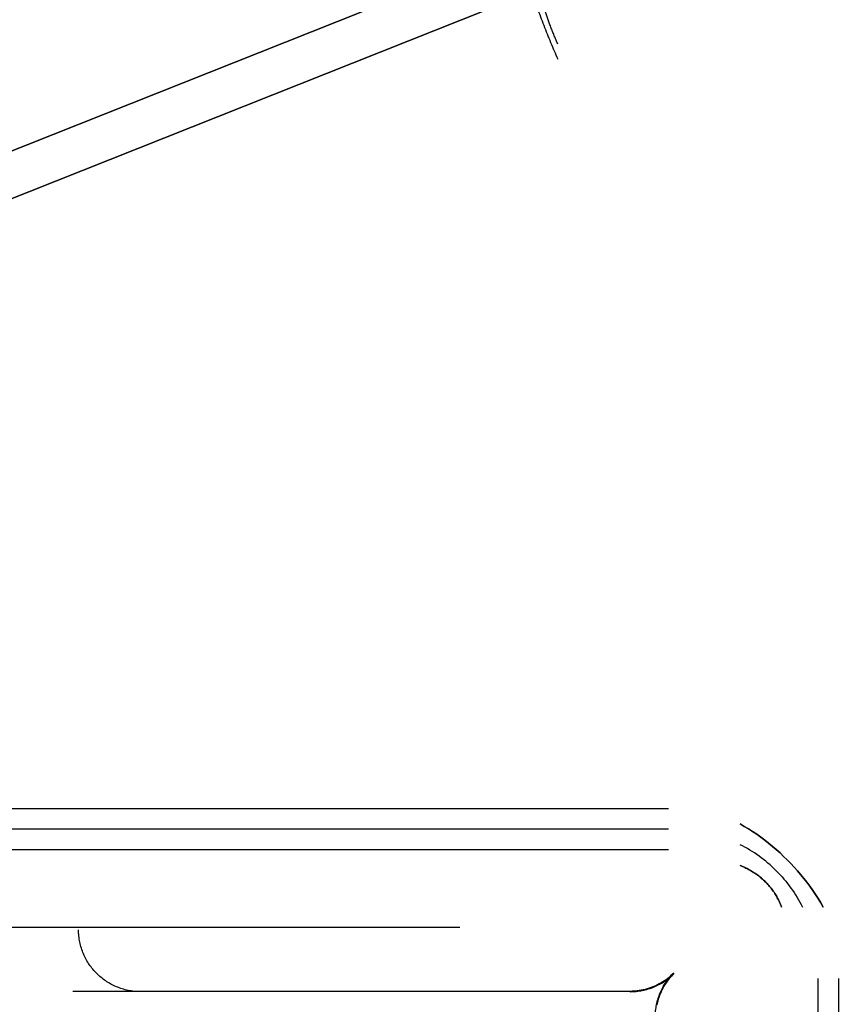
# Model space of a CAD drawing. Header units: millimetres. Extents: x -1690 to 192, y -898 to 54.
# Tile 223 of 256: x 77 to 103, y -41 to -10. Entities that reach past the tile are written whole.
import ezdxf

# ---------------------------------------------------------------- set-up
doc = ezdxf.new("R2010")
doc.units = ezdxf.units.MM
doc.header["$MEASUREMENT"] = 0
doc.layers.add('OVIDIO 186x93x72h', color=7, linetype='Continuous')

msp = doc.modelspace()

# ---------------------------------------------------------------- linework, layer by layer
at = {"layer": 'OVIDIO 186x93x72h', "extrusion": (-0.202852, -0.108979, 0.973126)}
for points in [[(41.457, 164.814), (41.457, 325.47)], [(41.457, 325.47), (41.457, 164.814)], [(41.752, 325.47), (41.752, 164.814)], [(42.048, 325.47), (42.048, 164.814)], [(42.048, 164.814), (42.048, 325.47)]]:
    msp.add_lwpolyline(points, dxfattribs=at)
at = {"layer": 'OVIDIO 186x93x72h', "extrusion": (-0.235702, -0.235702, 0.942809)}
for points in [[(95.67, 268.87), (95.67, 377.947)], [(96.618, 377.947), (96.618, 268.87)], [(94.369, 365.621), (94.369, 260.213)], [(98.516, 268.87), (98.516, 377.947)], [(99.464, 377.947), (99.464, 268.87)], [(93.592, 362.612), (93.592, 258.072)]]:
    msp.add_lwpolyline(points, dxfattribs=at)
at = {"layer": 'OVIDIO 186x93x72h', "extrusion": (-0.046296, -0.021464, 0.998697)}
for points in [[(39.908, 79.467), (39.908, 179.978)], [(41.394, 78.498), (41.394, 179.803)]]:
    msp.add_lwpolyline(points, dxfattribs=at)
at = {"layer": 'OVIDIO 186x93x72h', "extrusion": (0.114881, 0.045678, 0.992329)}
for points in [[(-42.484, 70.09), (-42.484, -38.825)], [(-43.171, 70.091), (-43.171, -38.825)], [(-44.316, 70.743), (-44.316, -36.112)], [(-44.316, -36.112), (-44.316, 70.743)], [(-44.772, 70.743), (-44.772, -36.112)], [(-44.772, -36.112), (-44.772, 70.743)], [(-59.026, -22.148), (-59.026, 32.256)], [(-59.254, -22.365), (-59.254, 32.826)]]:
    msp.add_lwpolyline(points, dxfattribs=at)
at = {"layer": 'OVIDIO 186x93x72h', "extrusion": (-0.202866, -0.108989, 0.973122)}
for points in [[(42.458, 184.327), (42.458, 241.708)], [(42.458, 241.708), (42.458, 184.327)], [(43.17, 184.327), (43.17, 241.708)]]:
    msp.add_lwpolyline(points, dxfattribs=at)
at = {"layer": 'OVIDIO 186x93x72h', "extrusion": (-0.202871, -0.108992, 0.973121)}
for points in [[(43.883, 184.331), (43.883, 241.712)], [(43.883, 241.712), (43.883, 184.331)]]:
    msp.add_lwpolyline(points, dxfattribs=at)
at = {"layer": 'OVIDIO 186x93x72h', "extrusion": (0.045678, 0.114881, 0.992329)}
for points in [[(-134.425, 40.532), (-134.425, 147.388)], [(-134.425, 147.388), (-134.425, 40.532)], [(-134.882, 147.388), (-134.882, 40.532)], [(-134.882, 40.532), (-134.882, 147.388)], [(-119.943, 54.279), (-119.943, 109.47)], [(-120.172, 54.496), (-120.172, 108.9)]]:
    msp.add_lwpolyline(points, dxfattribs=at)
at = {"layer": 'OVIDIO 186x93x72h', "extrusion": (0.922113, 0.366639, -0.123629)}
for points in [[(-44.772, 673.264), (-44.701, 673.243), (-44.63, 673.223), (-44.558, 673.204), (-44.485, 673.188), (-44.412, 673.173), (-44.338, 673.16), (-44.264, 673.149), (-44.189, 673.14), (-44.115, 673.133), (-44.04, 673.127), (-43.965, 673.124), (-43.89, 673.122), (-43.815, 673.122), (-43.74, 673.124), (-43.665, 673.128), (-43.591, 673.134), (-43.517, 673.142), (-43.443, 673.151), (-43.37, 673.162), (-43.297, 673.175), (-43.225, 673.19), (-43.153, 673.206), (-43.082, 673.224), (-43.012, 673.244), (-42.943, 673.265), (-42.875, 673.288), (-42.807, 673.312), (-42.74, 673.338), (-42.675, 673.366), (-42.61, 673.394), (-42.546, 673.424), (-42.484, 673.456), (-42.422, 673.488), (-42.361, 673.523), (-42.3, 673.559), (-42.24, 673.596), (-42.18, 673.636), (-42.121, 673.677), (-42.063, 673.719), (-42.005, 673.763), (-41.948, 673.809), (-41.893, 673.856), (-41.838, 673.905), (-41.784, 673.955), (-41.731, 674.007), (-41.68, 674.06), (-41.629, 674.115), (-41.58, 674.171), (-41.532, 674.228), (-41.486, 674.287), (-41.441, 674.347), (-41.397, 674.407), (-41.355, 674.47), (-41.314, 674.533), (-41.275, 674.597), (-41.238, 674.662), (-41.202, 674.728), (-41.168, 674.795), (-41.136, 674.862), (-41.106, 674.93), (-41.077, 674.999), (-41.05, 675.069), (-41.025, 675.138), (-41.001, 675.209)], [(-44.316, 674.693), (-44.279, 674.682), (-44.242, 674.672), (-44.205, 674.662), (-44.168, 674.654), (-44.13, 674.647), (-44.093, 674.64), (-44.055, 674.635), (-44.017, 674.63), (-43.979, 674.627), (-43.941, 674.624), (-43.904, 674.623), (-43.866, 674.622), (-43.828, 674.622), (-43.79, 674.624), (-43.753, 674.626), (-43.716, 674.629), (-43.679, 674.633), (-43.642, 674.638), (-43.606, 674.643), (-43.57, 674.65), (-43.534, 674.658), (-43.499, 674.666), (-43.464, 674.675), (-43.429, 674.685), (-43.395, 674.695), (-43.362, 674.707), (-43.329, 674.719), (-43.296, 674.732), (-43.264, 674.745), (-43.233, 674.759), (-43.202, 674.774), (-43.171, 674.789), (-43.142, 674.805), (-43.112, 674.821), (-43.082, 674.839), (-43.053, 674.857), (-43.023, 674.876), (-42.994, 674.896), (-42.966, 674.917), (-42.937, 674.938), (-42.909, 674.961), (-42.882, 674.984), (-42.854, 675.008), (-42.828, 675.033), (-42.801, 675.058), (-42.775, 675.085), (-42.75, 675.112), (-42.725, 675.139), (-42.701, 675.168), (-42.678, 675.197), (-42.655, 675.227), (-42.633, 675.258), (-42.612, 675.289), (-42.591, 675.321), (-42.571, 675.353), (-42.552, 675.386), (-42.534, 675.419), (-42.516, 675.453), (-42.5, 675.488), (-42.484, 675.522), (-42.469, 675.558), (-42.455, 675.593), (-42.442, 675.629), (-42.43, 675.665)]]:
    msp.add_lwpolyline(points, dxfattribs=at)
at = {"layer": 'OVIDIO 186x93x72h', "extrusion": (-0.12261, 0.276089, 0.953279)}
for points in [[(-63.804, 247.606), (-63.804, 275.152)], [(-63.709, 247.606), (-63.709, 274.633)]]:
    msp.add_lwpolyline(points, dxfattribs=at)
at = {"layer": 'OVIDIO 186x93x72h', "extrusion": (0.166244, 0.166244, 0.97197)}
for points in [[(-97.567, 120.102), (-97.567, 88.438)], [(-97.567, 88.438), (-97.567, 120.102)], [(-97.567, 89.243), (-97.567, 120.474)], [(-97.567, 120.474), (-97.567, 89.243)]]:
    msp.add_lwpolyline(points, dxfattribs=at)
at = {"layer": 'OVIDIO 186x93x72h', "extrusion": (1, 0, 0)}
for points in [[(-34.438, 664.385), (-35.752, 667.013)], [(-36.376, 681.085), (-35.035, 678.402)], [(-35.035, 678.402), (-36.376, 681.085)], [(-36.376, 681.085), (-35.035, 678.402)], [(-35.535, 678.152), (-36.876, 680.835)], [(-36.876, 680.835), (-35.535, 678.152)], [(-38.21, 679.61), (-39.551, 678.939)], [(-39.551, 678.939), (-38.21, 679.61)], [(-39.229, 681.649), (-40.571, 680.978)], [(-61.765, 681.085), (-40.527, 681.085)]]:
    msp.add_lwpolyline(points, dxfattribs=at)
at = {"layer": 'OVIDIO 186x93x72h'}
for points in [[(76.216, -35.035), (97.453, -35.035)], [(97.453, -35.705), (76.216, -35.705)], [(97.453, -36.376), (76.216, -36.376)], [(90.716, -38.881), (27.467, -38.881)], [(102.275, -40.527), (102.275, -61.765)], [(102.946, -40.527), (102.946, -61.765)]]:
    msp.add_lwpolyline(points, dxfattribs=at)
at = {"layer": 'OVIDIO 186x93x72h', "extrusion": (0, -0.447214, 0.894427)}
for points in [[(97.453, 272.055), (97.602, 272.053), (97.751, 272.046), (97.9, 272.035), (98.049, 272.02), (98.198, 272), (98.347, 271.975), (98.495, 271.946), (98.641, 271.913), (98.787, 271.875), (98.932, 271.834), (99.075, 271.787), (99.217, 271.737), (99.356, 271.683), (99.494, 271.624), (99.63, 271.562), (99.763, 271.496)], [(99.763, 271.496), (99.63, 271.562), (99.494, 271.624), (99.356, 271.683), (99.217, 271.737), (99.075, 271.787), (98.932, 271.834), (98.787, 271.875), (98.641, 271.913), (98.495, 271.946), (98.347, 271.975), (98.198, 272), (98.049, 272.02), (97.9, 272.035), (97.751, 272.046), (97.602, 272.053), (97.453, 272.055)], [(99.763, 271.496), (99.63, 271.562), (99.494, 271.624), (99.356, 271.683), (99.217, 271.737), (99.075, 271.787), (98.932, 271.834), (98.787, 271.875), (98.641, 271.913), (98.495, 271.946), (98.347, 271.975), (98.198, 272), (98.049, 272.02), (97.9, 272.035), (97.751, 272.046), (97.602, 272.053), (97.453, 272.055)]]:
    msp.add_lwpolyline(points, dxfattribs=at)
at = {"layer": 'OVIDIO 186x93x72h', "extrusion": (-0.057166, 0.971825, 0.228665)}
for points in [[(-98.956, 669.691), (-98.209, 672.597)], [(-98.209, 672.597), (-98.956, 669.691)], [(-98.209, 672.597), (-98.956, 669.691)]]:
    msp.add_lwpolyline(points, dxfattribs=at)
at = {"layer": 'OVIDIO 186x93x72h', "extrusion": (0.971825, -0.057166, 0.228665)}
msp.add_lwpolyline([(-31.431, 639.247), (-30.684, 636.342)], dxfattribs=at)
at = {"layer": 'OVIDIO 186x93x72h', "extrusion": (0, 1, 0)}
for points in [[(-27.467, 679.61), (-90.716, 679.61)], [(-90.716, 679.61), (-27.467, 679.61)], [(-102.446, 678.152), (-101.104, 680.835)], [(-101.104, 680.835), (-101.572, 679.9)], [(-101.104, 680.835), (-102.446, 678.152)], [(-99.39, 667.013), (-100.704, 664.385)], [(-90.716, 678.939), (-27.467, 678.939)], [(-27.467, 678.939), (-90.716, 678.939)], [(-101.605, 681.085), (-102.946, 678.402)], [(-102.946, 678.402), (-101.605, 681.085)]]:
    msp.add_lwpolyline(points, dxfattribs=at)
at = {"layer": 'OVIDIO 186x93x72h', "extrusion": (0, 0.894427, 0.447214)}
for points in [[(-95.28, 631.991), (-95.339, 631.853), (-95.395, 631.713), (-95.446, 631.57), (-95.493, 631.424), (-95.537, 631.277), (-95.575, 631.127), (-95.61, 630.976), (-95.639, 630.822), (-95.664, 630.668), (-95.684, 630.512), (-95.7, 630.355), (-95.71, 630.197), (-95.715, 630.039), (-95.716, 629.88), (-95.711, 629.722), (-95.701, 629.563), (-95.686, 629.405), (-95.667, 629.247), (-95.642, 629.091), (-95.612, 628.935), (-95.578, 628.781), (-95.538, 628.628), (-95.494, 628.477), (-95.446, 628.328), (-95.393, 628.182), (-95.336, 628.037), (-95.275, 627.895), (-95.209, 627.756), (-95.14, 627.62), (-95.067, 627.487), (-94.991, 627.356), (-94.912, 627.23), (-94.828, 627.105), (-94.741, 626.982), (-94.649, 626.861), (-94.552, 626.743), (-94.452, 626.626), (-94.348, 626.512), (-94.239, 626.401), (-94.127, 626.293), (-94.01, 626.188), (-93.891, 626.086), (-93.767, 625.988), (-93.641, 625.894), (-93.511, 625.803), (-93.378, 625.717), (-93.242, 625.634), (-93.104, 625.556), (-92.963, 625.483), (-92.82, 625.413), (-92.675, 625.349), (-92.528, 625.289), (-92.38, 625.234), (-92.231, 625.184), (-92.08, 625.139), (-91.929, 625.099), (-91.777, 625.063), (-91.625, 625.033), (-91.472, 625.007), (-91.32, 624.986), (-91.168, 624.97), (-91.016, 624.958), (-90.866, 624.952), (-90.716, 624.949)], [(-90.716, 624.949), (-90.866, 624.952), (-91.016, 624.958), (-91.168, 624.97), (-91.32, 624.986), (-91.472, 625.007), (-91.625, 625.033), (-91.777, 625.063), (-91.929, 625.099), (-92.08, 625.139), (-92.231, 625.184), (-92.38, 625.234), (-92.528, 625.289), (-92.675, 625.349), (-92.82, 625.413), (-92.963, 625.483), (-93.104, 625.556), (-93.242, 625.634), (-93.378, 625.717), (-93.511, 625.803), (-93.641, 625.894), (-93.767, 625.988), (-93.891, 626.086), (-94.01, 626.188), (-94.127, 626.293), (-94.239, 626.401), (-94.348, 626.512), (-94.452, 626.626), (-94.552, 626.743), (-94.649, 626.861), (-94.741, 626.982), (-94.828, 627.105), (-94.912, 627.23), (-94.991, 627.356), (-95.067, 627.487), (-95.14, 627.62), (-95.209, 627.756), (-95.275, 627.895), (-95.336, 628.037), (-95.393, 628.182), (-95.446, 628.328), (-95.494, 628.477), (-95.538, 628.628), (-95.578, 628.781), (-95.612, 628.935), (-95.642, 629.091), (-95.667, 629.247), (-95.686, 629.405), (-95.701, 629.563), (-95.711, 629.722), (-95.716, 629.88), (-95.715, 630.039), (-95.71, 630.197), (-95.7, 630.355), (-95.684, 630.512), (-95.664, 630.668), (-95.639, 630.822), (-95.61, 630.976), (-95.575, 631.127), (-95.537, 631.277), (-95.493, 631.424), (-95.446, 631.57), (-95.395, 631.713), (-95.339, 631.853), (-95.28, 631.991)], [(-90.716, 624.949), (-90.872, 624.952), (-91.029, 624.959), (-91.186, 624.971), (-91.343, 624.989), (-91.5, 625.011), (-91.657, 625.039), (-91.813, 625.071), (-91.969, 625.109), (-92.123, 625.151), (-92.276, 625.199), (-92.427, 625.251), (-92.576, 625.308), (-92.724, 625.37), (-92.869, 625.437), (-93.012, 625.507), (-93.152, 625.583), (-93.289, 625.662), (-93.423, 625.746), (-93.554, 625.833), (-93.682, 625.924), (-93.806, 626.018), (-93.926, 626.116), (-94.043, 626.217), (-94.156, 626.321), (-94.265, 626.427), (-94.37, 626.536), (-94.47, 626.647), (-94.567, 626.76), (-94.66, 626.875), (-94.748, 626.992), (-94.832, 627.11), (-94.912, 627.23), (-94.988, 627.351), (-95.062, 627.476), (-95.132, 627.604), (-95.199, 627.736), (-95.263, 627.87), (-95.324, 628.007), (-95.38, 628.148), (-95.433, 628.29), (-95.481, 628.436), (-95.526, 628.584), (-95.566, 628.733), (-95.601, 628.885), (-95.632, 629.039), (-95.659, 629.194), (-95.68, 629.351), (-95.697, 629.508), (-95.708, 629.667), (-95.715, 629.826), (-95.716, 629.986), (-95.712, 630.146), (-95.703, 630.305), (-95.689, 630.465), (-95.67, 630.624), (-95.646, 630.782), (-95.617, 630.939), (-95.583, 631.095), (-95.544, 631.249), (-95.5, 631.402), (-95.452, 631.552), (-95.399, 631.701), (-95.342, 631.847), (-95.28, 631.991)], [(-90.716, 624.949), (-90.866, 624.952), (-91.016, 624.958), (-91.168, 624.97), (-91.32, 624.986), (-91.472, 625.007), (-91.625, 625.033), (-91.777, 625.063), (-91.929, 625.099), (-92.08, 625.139), (-92.231, 625.184), (-92.38, 625.234), (-92.528, 625.289), (-92.675, 625.349), (-92.82, 625.413), (-92.963, 625.483), (-93.104, 625.556), (-93.242, 625.634), (-93.378, 625.717), (-93.511, 625.803), (-93.641, 625.894), (-93.767, 625.988), (-93.891, 626.086), (-94.01, 626.188), (-94.127, 626.293), (-94.239, 626.401), (-94.348, 626.512), (-94.452, 626.626), (-94.552, 626.743), (-94.649, 626.861), (-94.741, 626.982), (-94.828, 627.105), (-94.912, 627.23), (-94.991, 627.356), (-95.067, 627.487), (-95.14, 627.62), (-95.209, 627.756), (-95.275, 627.895), (-95.336, 628.037), (-95.393, 628.182), (-95.446, 628.328), (-95.494, 628.477), (-95.538, 628.628), (-95.578, 628.781), (-95.612, 628.935), (-95.642, 629.091), (-95.667, 629.247), (-95.686, 629.405), (-95.701, 629.563), (-95.711, 629.722), (-95.716, 629.88), (-95.715, 630.039), (-95.71, 630.197), (-95.7, 630.355), (-95.684, 630.512), (-95.664, 630.668), (-95.639, 630.822), (-95.61, 630.976), (-95.575, 631.127), (-95.537, 631.277), (-95.493, 631.424), (-95.446, 631.57), (-95.395, 631.713), (-95.339, 631.853), (-95.28, 631.991)], [(-95.28, 631.991), (-95.339, 631.853), (-95.395, 631.713), (-95.446, 631.57), (-95.493, 631.424), (-95.537, 631.277), (-95.575, 631.127), (-95.61, 630.976), (-95.639, 630.822), (-95.664, 630.668), (-95.684, 630.512), (-95.7, 630.355), (-95.71, 630.197), (-95.715, 630.039), (-95.716, 629.88), (-95.711, 629.722), (-95.701, 629.563), (-95.686, 629.405), (-95.667, 629.247), (-95.642, 629.091), (-95.612, 628.935), (-95.578, 628.781), (-95.538, 628.628), (-95.494, 628.477), (-95.446, 628.328), (-95.393, 628.182), (-95.336, 628.037), (-95.275, 627.895), (-95.209, 627.756), (-95.14, 627.62), (-95.067, 627.487), (-94.991, 627.356), (-94.912, 627.23), (-94.828, 627.105), (-94.741, 626.982), (-94.649, 626.861), (-94.552, 626.743), (-94.452, 626.626), (-94.348, 626.512), (-94.239, 626.401), (-94.127, 626.293), (-94.01, 626.188), (-93.891, 626.086), (-93.767, 625.988), (-93.641, 625.894), (-93.511, 625.803), (-93.378, 625.717), (-93.242, 625.634), (-93.104, 625.556), (-92.963, 625.483), (-92.82, 625.413), (-92.675, 625.349), (-92.528, 625.289), (-92.38, 625.234), (-92.231, 625.184), (-92.08, 625.139), (-91.929, 625.099), (-91.777, 625.063), (-91.625, 625.033), (-91.472, 625.007), (-91.32, 624.986), (-91.168, 624.97), (-91.016, 624.958), (-90.866, 624.952), (-90.716, 624.949)]]:
    msp.add_lwpolyline(points, dxfattribs=at)
at = {"layer": 'OVIDIO 186x93x72h', "extrusion": (-0.447214, 0, 0.894427)}
for points in [[(40.527, 395.469), (40.379, 395.466), (40.23, 395.46), (40.08, 395.449), (39.931, 395.433), (39.782, 395.413), (39.634, 395.389), (39.486, 395.36), (39.339, 395.327), (39.193, 395.289), (39.049, 395.247), (38.906, 395.201), (38.764, 395.151), (38.624, 395.096), (38.487, 395.038), (38.351, 394.976), (38.218, 394.909)], [(38.218, 394.909), (38.351, 394.976), (38.487, 395.038), (38.624, 395.096), (38.764, 395.151), (38.906, 395.201), (39.049, 395.247), (39.193, 395.289), (39.339, 395.327), (39.486, 395.36), (39.634, 395.389), (39.782, 395.413), (39.931, 395.433), (40.08, 395.449), (40.23, 395.46), (40.379, 395.466), (40.527, 395.469)], [(38.218, 394.909), (38.351, 394.976), (38.487, 395.038), (38.624, 395.096), (38.764, 395.151), (38.906, 395.201), (39.049, 395.247), (39.193, 395.289), (39.339, 395.327), (39.486, 395.36), (39.634, 395.389), (39.782, 395.413), (39.931, 395.433), (40.08, 395.449), (40.23, 395.46), (40.379, 395.466), (40.527, 395.469)]]:
    msp.add_lwpolyline(points, dxfattribs=at)
at = {"layer": 'OVIDIO 186x93x72h', "extrusion": (-0.003049, 0.326394, 0.945229)}
for points in [[(-77.828, 261.352), (-77.783, 261.351), (-77.739, 261.349), (-77.694, 261.346), (-77.648, 261.342), (-77.603, 261.337), (-77.557, 261.33), (-77.511, 261.322), (-77.464, 261.313), (-77.418, 261.303), (-77.371, 261.292), (-77.325, 261.279), (-77.278, 261.265), (-77.232, 261.25), (-77.186, 261.233), (-77.139, 261.216), (-77.093, 261.196), (-77.047, 261.176), (-77.002, 261.154), (-76.957, 261.131), (-76.912, 261.107), (-76.867, 261.081), (-76.823, 261.054), (-76.78, 261.026), (-76.737, 260.997), (-76.695, 260.966), (-76.653, 260.934), (-76.612, 260.901), (-76.572, 260.867), (-76.533, 260.831), (-76.494, 260.795), (-76.457, 260.757), (-76.42, 260.719), (-76.384, 260.679), (-76.349, 260.638), (-76.316, 260.597), (-76.283, 260.555), (-76.251, 260.512), (-76.221, 260.468), (-76.192, 260.423), (-76.163, 260.378), (-76.136, 260.332), (-76.111, 260.285), (-76.086, 260.238), (-76.063, 260.191), (-76.041, 260.143), (-76.02, 260.094), (-76, 260.046), (-75.982, 259.997), (-75.964, 259.948), (-75.949, 259.898), (-75.934, 259.849), (-75.92, 259.8), (-75.908, 259.75), (-75.897, 259.701), (-75.887, 259.651), (-75.878, 259.602), (-75.871, 259.553), (-75.865, 259.504), (-75.859, 259.455), (-75.855, 259.407), (-75.852, 259.359), (-75.85, 259.311), (-75.849, 259.264), (-75.849, 259.217)], [(-75.849, 259.217), (-75.849, 259.264), (-75.85, 259.311), (-75.852, 259.359), (-75.855, 259.407), (-75.859, 259.455), (-75.865, 259.504), (-75.871, 259.553), (-75.878, 259.602), (-75.887, 259.651), (-75.897, 259.701), (-75.908, 259.75), (-75.92, 259.8), (-75.934, 259.849), (-75.949, 259.898), (-75.964, 259.948), (-75.982, 259.997), (-76, 260.046), (-76.02, 260.094), (-76.041, 260.143), (-76.063, 260.191), (-76.086, 260.238), (-76.111, 260.285), (-76.136, 260.332), (-76.163, 260.378), (-76.192, 260.423), (-76.221, 260.468), (-76.251, 260.512), (-76.283, 260.555), (-76.316, 260.597), (-76.349, 260.638), (-76.384, 260.679), (-76.42, 260.719), (-76.457, 260.757), (-76.494, 260.795), (-76.533, 260.831), (-76.572, 260.867), (-76.612, 260.901), (-76.653, 260.934), (-76.695, 260.966), (-76.737, 260.997), (-76.78, 261.026), (-76.823, 261.054), (-76.867, 261.081), (-76.912, 261.107), (-76.957, 261.131), (-77.002, 261.154), (-77.047, 261.176), (-77.093, 261.196), (-77.139, 261.216), (-77.186, 261.233), (-77.232, 261.25), (-77.278, 261.265), (-77.325, 261.279), (-77.371, 261.292), (-77.418, 261.303), (-77.464, 261.313), (-77.511, 261.322), (-77.557, 261.33), (-77.603, 261.337), (-77.648, 261.342), (-77.694, 261.346), (-77.739, 261.349), (-77.783, 261.351), (-77.828, 261.352)], [(-75.854, 258.699), (-75.854, 258.746), (-75.855, 258.793), (-75.857, 258.841), (-75.86, 258.889), (-75.864, 258.937), (-75.87, 258.986), (-75.876, 259.035), (-75.884, 259.084), (-75.892, 259.133), (-75.902, 259.183), (-75.913, 259.232), (-75.925, 259.282), (-75.939, 259.331), (-75.954, 259.381), (-75.97, 259.43), (-75.987, 259.479), (-76.005, 259.528), (-76.025, 259.576), (-76.046, 259.625), (-76.068, 259.673), (-76.091, 259.72), (-76.116, 259.767), (-76.142, 259.814), (-76.169, 259.86), (-76.197, 259.905), (-76.226, 259.95), (-76.257, 259.994), (-76.288, 260.037), (-76.321, 260.079), (-76.354, 260.121), (-76.389, 260.161), (-76.425, 260.201), (-76.462, 260.239), (-76.499, 260.277), (-76.538, 260.313), (-76.577, 260.349), (-76.617, 260.383), (-76.658, 260.416), (-76.7, 260.448), (-76.742, 260.479), (-76.785, 260.508), (-76.828, 260.536), (-76.872, 260.563), (-76.917, 260.589), (-76.962, 260.613), (-77.007, 260.636), (-77.052, 260.658), (-77.098, 260.679), (-77.144, 260.698), (-77.191, 260.715), (-77.237, 260.732), (-77.284, 260.747), (-77.33, 260.761), (-77.377, 260.774), (-77.423, 260.785), (-77.469, 260.795), (-77.516, 260.804), (-77.562, 260.812), (-77.608, 260.819), (-77.653, 260.824), (-77.699, 260.828), (-77.744, 260.831), (-77.789, 260.833), (-77.833, 260.834)], [(-77.833, 260.834), (-77.789, 260.833), (-77.744, 260.831), (-77.699, 260.828), (-77.653, 260.824), (-77.608, 260.819), (-77.562, 260.812), (-77.516, 260.804), (-77.469, 260.795), (-77.423, 260.785), (-77.377, 260.774), (-77.33, 260.761), (-77.284, 260.747), (-77.237, 260.732), (-77.191, 260.715), (-77.144, 260.698), (-77.098, 260.679), (-77.052, 260.658), (-77.007, 260.636), (-76.962, 260.613), (-76.917, 260.589), (-76.872, 260.563), (-76.828, 260.536), (-76.785, 260.508), (-76.742, 260.479), (-76.7, 260.448), (-76.658, 260.416), (-76.617, 260.383), (-76.577, 260.349), (-76.538, 260.313), (-76.499, 260.277), (-76.462, 260.239), (-76.425, 260.201), (-76.389, 260.161), (-76.354, 260.121), (-76.321, 260.079), (-76.288, 260.037), (-76.257, 259.994), (-76.226, 259.95), (-76.197, 259.905), (-76.169, 259.86), (-76.142, 259.814), (-76.116, 259.767), (-76.091, 259.72), (-76.068, 259.673), (-76.046, 259.625), (-76.025, 259.576), (-76.005, 259.528), (-75.987, 259.479), (-75.97, 259.43), (-75.954, 259.381), (-75.939, 259.331), (-75.925, 259.282), (-75.913, 259.232), (-75.902, 259.183), (-75.892, 259.133), (-75.884, 259.084), (-75.876, 259.035), (-75.87, 258.986), (-75.864, 258.937), (-75.86, 258.889), (-75.857, 258.841), (-75.855, 258.793), (-75.854, 258.746), (-75.854, 258.699)]]:
    msp.add_lwpolyline(points, dxfattribs=at)
at = {"layer": 'OVIDIO 186x93x72h', "extrusion": (-0.003235, 1.55701e-05, 0.999995)}
msp.add_lwpolyline([(80.413, -40.95), (80.363, -40.95), (80.313, -40.948), (80.262, -40.945), (80.212, -40.94), (80.162, -40.935), (80.112, -40.928), (80.063, -40.919), (80.013, -40.91), (79.964, -40.899), (79.915, -40.887), (79.866, -40.874), (79.818, -40.86), (79.771, -40.844), (79.723, -40.828), (79.677, -40.81), (79.631, -40.791), (79.585, -40.771), (79.541, -40.75), (79.496, -40.728), (79.453, -40.705), (79.411, -40.681), (79.369, -40.656), (79.328, -40.63), (79.288, -40.604), (79.248, -40.576), (79.21, -40.548), (79.172, -40.519), (79.136, -40.489), (79.1, -40.459), (79.065, -40.428), (79.031, -40.397), (78.999, -40.365), (78.967, -40.332), (78.935, -40.298), (78.904, -40.263), (78.874, -40.228), (78.844, -40.191), (78.815, -40.153), (78.787, -40.115), (78.759, -40.076), (78.733, -40.036), (78.707, -39.994), (78.682, -39.953), (78.658, -39.91), (78.635, -39.867), (78.613, -39.823), (78.592, -39.778), (78.572, -39.732), (78.553, -39.686), (78.535, -39.64), (78.519, -39.593), (78.503, -39.545), (78.489, -39.497), (78.476, -39.448), (78.464, -39.399), (78.453, -39.35), (78.444, -39.301), (78.436, -39.251), (78.429, -39.201), (78.423, -39.151), (78.419, -39.101), (78.415, -39.051), (78.414, -39), (78.413, -38.95)], dxfattribs=at)
at = {"layer": 'OVIDIO 186x93x72h', "extrusion": (1, 0, 1.53089e-05)}
for points in [[(-39.09, 650.233), (-39.09, 651.754)], [(-40.94, 680.053), (-40.94, 678.466)], [(-40.94, 678.495), (-40.94, 680.082)], [(-40.94, 680.082), (-40.94, 678.495)]]:
    msp.add_lwpolyline(points, dxfattribs=at)
at = {"layer": 'OVIDIO 186x93x72h', "extrusion": (0, 1, 1.53089e-05)}
msp.add_lwpolyline([(-93.153, 651.755), (-93.153, 650.235)], dxfattribs=at)
at = {"layer": 'OVIDIO 186x93x72h', "extrusion": (5.03618e-08, 1, -1.557e-05)}
msp.add_lwpolyline([(-76.8, 679.818), (-76.805, 678.231)], dxfattribs=at)
at = {"layer": 'OVIDIO 186x93x72h', "extrusion": (-1.53089e-05, 1.54874e-05, 1)}
msp.add_lwpolyline([(96.22, -40.951), (96.268, -40.95), (96.316, -40.948), (96.365, -40.946), (96.414, -40.941), (96.462, -40.936), (96.511, -40.929), (96.56, -40.922), (96.608, -40.913), (96.657, -40.902), (96.705, -40.891), (96.753, -40.878), (96.801, -40.864), (96.849, -40.849), (96.896, -40.833), (96.943, -40.816), (96.989, -40.797), (97.035, -40.777), (97.081, -40.756), (97.125, -40.734), (97.17, -40.711), (97.213, -40.687), (97.256, -40.661), (97.298, -40.635), (97.34, -40.608), (97.38, -40.58), (97.42, -40.551), (97.459, -40.521), (97.497, -40.49), (97.534, -40.458), (97.571, -40.426), (97.606, -40.393), (97.64, -40.359)], dxfattribs=at)
at = {"layer": 'OVIDIO 186x93x72h', "extrusion": (1.54873e-05, -1.53089e-05, 1)}
msp.add_lwpolyline([(97.03, -41.761), (97.03, -41.713), (97.032, -41.664), (97.035, -41.616), (97.039, -41.567), (97.045, -41.518), (97.051, -41.47), (97.059, -41.421), (97.068, -41.372), (97.078, -41.324), (97.09, -41.275), (97.102, -41.227), (97.116, -41.179), (97.131, -41.132), (97.148, -41.085), (97.165, -41.038), (97.184, -40.991), (97.204, -40.945), (97.225, -40.9), (97.247, -40.855), (97.27, -40.811), (97.294, -40.767), (97.319, -40.725), (97.346, -40.682), (97.373, -40.641), (97.401, -40.6), (97.43, -40.561), (97.46, -40.522), (97.491, -40.483), (97.523, -40.446), (97.555, -40.41), (97.588, -40.375), (97.622, -40.34)], dxfattribs=at)
at = {"layer": 'OVIDIO 186x93x72h', "extrusion": (0, 1, -3.86756e-05)}
for points in [[(-97.631, 678.296), (-97.631, 679.883)], [(-97.631, 679.883), (-97.631, 678.296)]]:
    msp.add_lwpolyline(points, dxfattribs=at)
at = {"layer": 'OVIDIO 186x93x72h', "extrusion": (2.56846e-05, 1, 8.30777e-08)}
for points in [[(-96.21, 680.084), (-78.215, 680.026)], [(-78.215, 680.026), (-96.21, 680.084)], [(-78.22, 678.439), (-96.21, 678.497)], [(-96.21, 678.497), (-78.22, 678.439)]]:
    msp.add_lwpolyline(points, dxfattribs=at)
at = {"layer": 'OVIDIO 186x93x72h', "extrusion": (5.0362e-08, 1, -1.55701e-05)}
for points in [[(-78.214, 680.025), (-78.219, 678.438)], [(-78.219, 678.438), (-78.214, 680.025)]]:
    msp.add_lwpolyline(points, dxfattribs=at)
at = {"layer": 'OVIDIO 186x93x72h', "extrusion": (-1.53093e-05, 0, 1)}
msp.add_lwpolyline([(96.22, -40.94), (78.227, -40.94)], dxfattribs=at)
at = {"layer": 'OVIDIO 186x93x72h'}
for points in [[(129.21, 7.252, 665.136), (128.518, 6.977, 665.229), (29.172, -32.524, 678.548)], [(29.172, -32.524, 678.548), (128.518, 6.977, 665.229), (129.21, 7.252, 665.136)], [(129.79, 5.945, 665.589), (129.099, 5.67, 665.682), (29.753, -33.831, 679.002)], [(29.753, -33.831, 679.002), (129.099, 5.67, 665.682), (129.79, 5.945, 665.589)], [(99.763, -35.535, 678.152), (99.9, -35.614, 678.115), (100.035, -35.696, 678.081), (100.169, -35.782, 678.05), (100.301, -35.871, 678.022), (100.432, -35.964, 677.997), (100.561, -36.06, 677.976), (100.687, -36.159, 677.958), (100.812, -36.261, 677.943), (100.934, -36.366, 677.931), (101.054, -36.473, 677.923), (101.171, -36.583, 677.918), (101.286, -36.695, 677.916)], [(101.286, -36.695, 677.916), (101.171, -36.583, 677.918), (101.054, -36.473, 677.923), (100.934, -36.366, 677.931), (100.812, -36.261, 677.943), (100.687, -36.159, 677.958), (100.561, -36.06, 677.976), (100.432, -35.964, 677.997), (100.301, -35.871, 678.022), (100.169, -35.782, 678.05), (100.035, -35.696, 678.081), (99.9, -35.614, 678.115), (99.763, -35.535, 678.152)], [(100.932, -37.049, 679.33), (100.867, -36.985, 679.331), (100.8, -36.922, 679.333), (100.732, -36.861, 679.336), (100.664, -36.801, 679.341), (100.593, -36.742, 679.347), (100.522, -36.685, 679.354), (100.45, -36.63, 679.363), (100.377, -36.576, 679.373), (100.303, -36.524, 679.384), (100.228, -36.473, 679.396), (100.152, -36.424, 679.409), (100.076, -36.377, 679.424), (99.999, -36.331, 679.44), (99.921, -36.288, 679.457), (99.842, -36.246, 679.475), (99.763, -36.205, 679.494)], [(101.286, -36.695, 677.916), (101.398, -36.81, 677.918), (101.508, -36.927, 677.923), (101.615, -37.047, 677.931), (101.72, -37.169, 677.943), (101.821, -37.293, 677.958), (101.92, -37.42, 677.976), (102.016, -37.549, 677.997), (102.109, -37.679, 678.022), (102.199, -37.812, 678.05), (102.285, -37.945, 678.081), (102.367, -38.081, 678.115), (102.446, -38.218, 678.152)], [(102.446, -38.218, 678.152), (102.367, -38.081, 678.115), (102.285, -37.945, 678.081), (102.199, -37.812, 678.05), (102.109, -37.679, 678.022), (102.016, -37.549, 677.997), (101.92, -37.42, 677.976), (101.821, -37.293, 677.958), (101.72, -37.169, 677.943), (101.615, -37.047, 677.931), (101.508, -36.927, 677.923), (101.398, -36.81, 677.918), (101.286, -36.695, 677.916)], [(100.579, -37.402, 680.745), (100.55, -37.374, 680.745), (100.521, -37.347, 680.745), (100.491, -37.319, 680.746), (100.461, -37.293, 680.747), (100.431, -37.267, 680.749), (100.4, -37.241, 680.75), (100.368, -37.216, 680.752), (100.336, -37.192, 680.755), (100.304, -37.168, 680.758), (100.271, -37.144, 680.761), (100.237, -37.121, 680.764), (100.203, -37.099, 680.768), (100.169, -37.077, 680.772), (100.134, -37.055, 680.776), (100.099, -37.035, 680.781), (100.063, -37.015, 680.785), (100.027, -36.995, 680.791), (99.99, -36.976, 680.796), (99.953, -36.958, 680.802), (99.916, -36.94, 680.808), (99.878, -36.923, 680.815), (99.84, -36.907, 680.821), (99.802, -36.891, 680.828), (99.763, -36.876, 680.835)], [(99.763, -36.876, 680.835), (99.802, -36.891, 680.828), (99.84, -36.907, 680.821), (99.878, -36.923, 680.815), (99.916, -36.94, 680.808), (99.953, -36.958, 680.802), (99.99, -36.976, 680.796), (100.027, -36.995, 680.791), (100.063, -37.015, 680.785), (100.099, -37.035, 680.781), (100.134, -37.055, 680.776), (100.169, -37.077, 680.772), (100.203, -37.099, 680.768), (100.237, -37.121, 680.764), (100.271, -37.144, 680.761), (100.304, -37.168, 680.758), (100.336, -37.192, 680.755), (100.368, -37.216, 680.752), (100.4, -37.241, 680.75), (100.431, -37.267, 680.749), (100.461, -37.293, 680.747), (100.491, -37.319, 680.746), (100.521, -37.347, 680.745), (100.55, -37.374, 680.745), (100.579, -37.402, 680.745)], [(100.932, -37.049, 679.33), (100.996, -37.114, 679.331), (101.059, -37.18, 679.333), (101.12, -37.248, 679.336), (101.18, -37.317, 679.341), (101.238, -37.387, 679.347), (101.295, -37.458, 679.354), (101.351, -37.53, 679.363), (101.405, -37.604, 679.373), (101.457, -37.678, 679.384), (101.507, -37.753, 679.396), (101.556, -37.828, 679.409), (101.604, -37.905, 679.424), (101.649, -37.982, 679.44), (101.693, -38.06, 679.457), (101.735, -38.139, 679.475), (101.775, -38.218, 679.494)], [(101.104, -38.218, 680.835), (101.089, -38.179, 680.828), (101.074, -38.14, 680.821), (101.057, -38.102, 680.815), (101.04, -38.065, 680.808), (101.023, -38.027, 680.802), (101.004, -37.99, 680.796), (100.985, -37.954, 680.791), (100.966, -37.918, 680.785), (100.946, -37.882, 680.781), (100.925, -37.847, 680.776), (100.904, -37.812, 680.772), (100.882, -37.777, 680.768), (100.86, -37.743, 680.764), (100.837, -37.71, 680.761), (100.813, -37.677, 680.758), (100.789, -37.644, 680.755), (100.764, -37.612, 680.752), (100.739, -37.581, 680.75), (100.714, -37.55, 680.749), (100.688, -37.519, 680.747), (100.661, -37.489, 680.746), (100.634, -37.46, 680.745), (100.607, -37.431, 680.745), (100.579, -37.402, 680.745)], [(100.579, -37.402, 680.745), (100.607, -37.431, 680.745), (100.634, -37.46, 680.745), (100.661, -37.489, 680.746), (100.688, -37.519, 680.747), (100.714, -37.55, 680.749), (100.739, -37.581, 680.75), (100.764, -37.612, 680.752), (100.789, -37.644, 680.755), (100.813, -37.677, 680.758), (100.837, -37.71, 680.761), (100.86, -37.743, 680.764), (100.882, -37.777, 680.768), (100.904, -37.812, 680.772), (100.925, -37.847, 680.776), (100.946, -37.882, 680.781), (100.966, -37.918, 680.785), (100.985, -37.954, 680.791), (101.004, -37.99, 680.796), (101.023, -38.027, 680.802), (101.04, -38.065, 680.808), (101.057, -38.102, 680.815), (101.074, -38.14, 680.821), (101.089, -38.179, 680.828), (101.104, -38.218, 680.835)], [(97.631, -40.349, 679.884), (97.583, -40.396, 679.9), (97.534, -40.441, 679.916), (97.483, -40.484, 679.93), (97.431, -40.525, 679.944), (97.379, -40.564, 679.958), (97.325, -40.601, 679.97), (97.27, -40.636, 679.982), (97.214, -40.67, 679.994), (97.157, -40.701, 680.004), (97.1, -40.731, 680.014), (97.041, -40.759, 680.024), (96.981, -40.785, 680.033), (96.921, -40.809, 680.041), (96.86, -40.831, 680.048), (96.798, -40.852, 680.055), (96.735, -40.87, 680.061), (96.672, -40.886, 680.067), (96.64, -40.893, 680.069), (96.608, -40.9, 680.071), (96.576, -40.907, 680.073), (96.544, -40.912, 680.075), (96.511, -40.918, 680.077), (96.478, -40.922, 680.079), (96.445, -40.926, 680.08), (96.412, -40.93, 680.081), (96.379, -40.933, 680.082), (96.345, -40.936, 680.083), (96.312, -40.938, 680.083), (96.278, -40.939, 680.084), (96.244, -40.94, 680.084), (96.209, -40.94, 680.084)], [(96.209, -40.94, 678.497), (96.244, -40.94, 678.497), (96.278, -40.939, 678.497), (96.312, -40.938, 678.496), (96.345, -40.936, 678.496), (96.379, -40.933, 678.495), (96.412, -40.93, 678.494), (96.445, -40.927, 678.493), (96.478, -40.922, 678.492), (96.511, -40.918, 678.49), (96.543, -40.912, 678.488), (96.576, -40.907, 678.486), (96.608, -40.9, 678.484), (96.64, -40.893, 678.482), (96.672, -40.886, 678.48), (96.735, -40.87, 678.474), (96.798, -40.852, 678.468), (96.86, -40.831, 678.461), (96.921, -40.809, 678.454), (96.981, -40.785, 678.446), (97.041, -40.759, 678.437), (97.099, -40.731, 678.428), (97.157, -40.701, 678.417), (97.214, -40.67, 678.407), (97.27, -40.636, 678.395), (97.325, -40.601, 678.383), (97.378, -40.564, 678.371), (97.431, -40.525, 678.357), (97.483, -40.484, 678.344), (97.534, -40.441, 678.329), (97.583, -40.397, 678.313), (97.631, -40.349, 678.297)], [(97.631, -40.349, 678.297), (97.583, -40.397, 678.313), (97.534, -40.441, 678.329), (97.483, -40.484, 678.344), (97.431, -40.525, 678.357), (97.378, -40.564, 678.371), (97.325, -40.601, 678.383), (97.27, -40.636, 678.395), (97.214, -40.67, 678.407), (97.157, -40.701, 678.417), (97.099, -40.731, 678.428), (97.041, -40.759, 678.437), (96.981, -40.785, 678.446), (96.921, -40.809, 678.454), (96.86, -40.831, 678.461), (96.798, -40.852, 678.468), (96.735, -40.87, 678.474), (96.672, -40.886, 678.48), (96.64, -40.893, 678.482), (96.608, -40.9, 678.484), (96.576, -40.907, 678.486), (96.543, -40.912, 678.488), (96.511, -40.918, 678.49), (96.478, -40.922, 678.492), (96.445, -40.927, 678.493), (96.412, -40.93, 678.494), (96.379, -40.933, 678.495), (96.345, -40.936, 678.496), (96.312, -40.938, 678.496), (96.278, -40.939, 678.497), (96.244, -40.94, 678.497), (96.209, -40.94, 678.497)], [(96.209, -40.94, 680.084), (96.244, -40.94, 680.084), (96.278, -40.939, 680.084), (96.312, -40.938, 680.083), (96.345, -40.936, 680.083), (96.379, -40.933, 680.082), (96.412, -40.93, 680.081), (96.445, -40.926, 680.08), (96.478, -40.922, 680.079), (96.511, -40.918, 680.077), (96.544, -40.912, 680.075), (96.576, -40.907, 680.073), (96.608, -40.9, 680.071), (96.64, -40.893, 680.069), (96.672, -40.886, 680.067), (96.735, -40.87, 680.061), (96.798, -40.852, 680.055), (96.86, -40.831, 680.048), (96.921, -40.809, 680.041), (96.981, -40.785, 680.033), (97.041, -40.759, 680.024), (97.1, -40.731, 680.014), (97.157, -40.701, 680.004), (97.214, -40.67, 679.994), (97.27, -40.636, 679.982), (97.325, -40.601, 679.97), (97.379, -40.564, 679.958), (97.431, -40.525, 679.944), (97.483, -40.484, 679.93), (97.534, -40.441, 679.916), (97.583, -40.396, 679.9), (97.631, -40.349, 679.884)], [(97.078, -41.384, 678.485), (97.092, -41.321, 678.481), (97.107, -41.259, 678.476), (97.125, -41.197, 678.47), (97.145, -41.135, 678.463), (97.166, -41.074, 678.456), (97.19, -41.013, 678.448), (97.216, -40.954, 678.439), (97.243, -40.894, 678.43), (97.273, -40.836, 678.42), (97.305, -40.778, 678.409), (97.338, -40.721, 678.398), (97.374, -40.665, 678.385), (97.411, -40.61, 678.373), (97.451, -40.556, 678.359), (97.471, -40.529, 678.352), (97.492, -40.503, 678.345), (97.514, -40.476, 678.337), (97.536, -40.451, 678.33), (97.559, -40.425, 678.322), (97.583, -40.399, 678.314), (97.607, -40.374, 678.306), (97.631, -40.349, 678.297)], [(97.631, -40.349, 678.297), (97.607, -40.374, 678.306), (97.583, -40.399, 678.314), (97.559, -40.425, 678.322), (97.536, -40.451, 678.33), (97.514, -40.476, 678.337), (97.492, -40.503, 678.345), (97.471, -40.529, 678.352), (97.451, -40.556, 678.359), (97.411, -40.61, 678.373), (97.374, -40.665, 678.385), (97.338, -40.721, 678.398), (97.305, -40.778, 678.409), (97.273, -40.836, 678.42), (97.243, -40.894, 678.43), (97.216, -40.954, 678.439), (97.19, -41.013, 678.448), (97.166, -41.074, 678.456), (97.145, -41.135, 678.463), (97.125, -41.197, 678.47), (97.107, -41.259, 678.476), (97.092, -41.321, 678.481), (97.078, -41.384, 678.485)], [(97.078, -41.384, 680.072), (97.092, -41.321, 680.068), (97.107, -41.258, 680.062), (97.125, -41.196, 680.057), (97.145, -41.135, 680.05), (97.166, -41.074, 680.043), (97.19, -41.013, 680.035), (97.216, -40.953, 680.026), (97.244, -40.894, 680.017), (97.273, -40.836, 680.006), (97.305, -40.778, 679.996), (97.338, -40.721, 679.984), (97.374, -40.665, 679.972), (97.411, -40.61, 679.96), (97.451, -40.556, 679.946), (97.471, -40.529, 679.939), (97.492, -40.503, 679.932), (97.514, -40.476, 679.924), (97.536, -40.45, 679.917), (97.559, -40.425, 679.909), (97.583, -40.399, 679.901), (97.607, -40.374, 679.893), (97.631, -40.349, 679.884)], [(97.631, -40.349, 679.884), (97.607, -40.374, 679.893), (97.583, -40.399, 679.901), (97.559, -40.425, 679.909), (97.536, -40.45, 679.917), (97.514, -40.476, 679.924), (97.492, -40.503, 679.932), (97.471, -40.529, 679.939), (97.451, -40.556, 679.946), (97.411, -40.61, 679.96), (97.374, -40.665, 679.972), (97.338, -40.721, 679.984), (97.305, -40.778, 679.996), (97.273, -40.836, 680.006), (97.244, -40.894, 680.017), (97.216, -40.953, 680.026), (97.19, -41.013, 680.035), (97.166, -41.074, 680.043), (97.145, -41.135, 680.05), (97.125, -41.196, 680.057), (97.107, -41.258, 680.062), (97.092, -41.321, 680.068), (97.078, -41.384, 680.072)]]:
    msp.add_polyline3d(points, dxfattribs=at)

doc.saveas('drawing.dxf')
